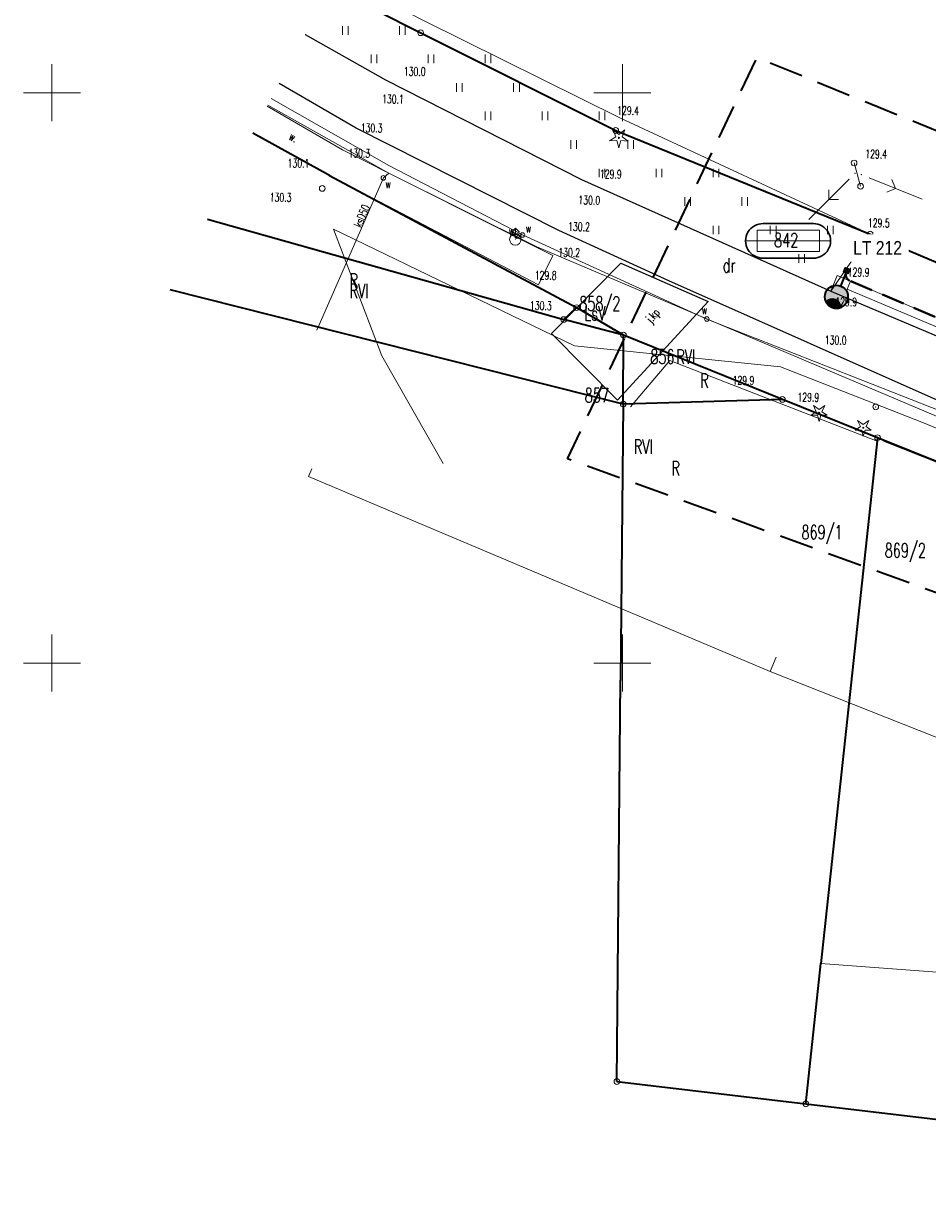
# Model space of a CAD drawing. Header units: metres. Extents: x 6496648 to 6497944, y 5962794 to 5963351.
# Tile 4 of 91: x 6496648 to 6496727, y 5963153 to 5963256. Entities that reach past the tile are written whole.
import ezdxf
from ezdxf.entities.mleader import LeaderData, LeaderLine
from ezdxf.math import Vec2, Vec3

# ---------------------------------------------------------------- set-up
doc = ezdxf.new("R2010")
doc.units = ezdxf.units.M
doc.header["$MEASUREMENT"] = 0
doc.linetypes.add('L_0_04', pattern=[1.5, 1, -0.5])
doc.layers.get('0').update_dxf_attribs({"color": 8, "linetype": 'CONTINUOUS', "lineweight": 13})
doc.layers.get('DEFPOINTS').update_dxf_attribs({"linetype": 'CONTINUOUS', "lineweight": 0})
for name, color, linetype, lineweight in [('209_OPIS_KONTURU_KLASYFIKACYJNEGO', 8, 'CONTINUOUS', 13), ('210_OZNACZENIE_UzYTKU', 8, 'CONTINUOUS', 13), ('211_NR_DZIAlKI', 7, 'CONTINUOUS', 25), ('217_GRANICA_KONTURU_KLASYFIKCYJNEGO', 8, 'CONTINUOUS', 13), ('218_GRANICA_UzYTKU', 8, 'CONTINUOUS', 13), ('219_LINIA_GRANICY', 3, 'CONTINUOUS', 35), ('drzewo_iglaste__punkt_', 8, 'CONTINUOUS', 13), ('E_działki', 96, 'CONTINUOUS', 30), ('E_proj_opisy_ośw.', 7, 'CONTINUOUS', 13), ('E_proj_ośw_latarnia', 1, 'CONTINUOUS', 35), ('E_proj_ośw_linia_obw. 200', 1, 'L_0_04', 40), ('hydrant__punkt_', 5, 'CONTINUOUS', 13), ('JEZDNIA__POWIERZCHNIA_', 8, 'CONTINUOUS', 25), ('KIERUNEK_LINI_NAPOWIETRZNEJ', 1, 'CONTINUOUS', 13), ('OGRODZENIE_TRWAlE__LINIA_', 8, 'CONTINUOUS', 13), ('PRZEWoD_KANALIZACYJNY__LINIA_', 36, 'CONTINUOUS', 13), ('PRZEWoD_KANALIZACYJNY__LINIA__ATR1', 36, 'CONTINUOUS', 13), ('PRZEWoD_TELEKOMUNIKACYJNY__LINIA_', 30, 'CONTINUOUS', 13), ('PRZEWoD_WODOCIaGOWY__LINIA_', 5, 'CONTINUOUS', 13), ('PRZEWoD_WODOCIaGOWY__LINIA__ATR1', 5, 'CONTINUOUS', 13), ('PUNKT_WYSOKOsCIOWY_NATURALNY_ATR2', 8, 'CONTINUOUS', 13), ('RoW_PRZYDROzNY__POWIERZCHNIA_', 8, 'CONTINUOUS', 13), ('RoW_PRZYDROzNY__POWIERZCHNIA__ATR17', 8, 'CONTINUOUS', 13), ('siatka', 8, 'CONTINUOUS', 13), ('slup__punkt_', 8, 'CONTINUOUS', 13), ('SlUP_laCZONY__LINIA_', 1, 'CONTINUOUS', 13), ('slup_laczony__linia____symbol', 1, 'CONTINUOUS', 13), ('TRAWNIK__POWIERZCHNIA_', 8, 'CONTINUOUS', 13), ('trawnik__powierzchnia____symbol', 8, 'CONTINUOUS', 13), ('ZAKRES', 190, 'L_0_04', 35), ('zasuwa___siec_kanalizacyjna__punkt_', 36, 'CONTINUOUS', 13), ('ZASUWA___SIEC_KANALIZACYJNA__PUNKT__ATR17', 36, 'CONTINUOUS', 13), ('zasuwa___siec_wodociagowa__punkt_', 5, 'CONTINUOUS', 13), ('ZASUWA___SIEC_WODOCIaGOWA__PUNKT__ATR17', 5, 'CONTINUOUS', 13), ('ZYWOPLOT', 8, 'CONTINUOUS', 13)]:
    doc.layers.add(name, color=color, linetype=linetype, lineweight=lineweight)
doc.layers.add('E_pomocnicza', color=3, linetype='CONTINUOUS', lineweight=13, plot=False)
doc.styles.add('Narrow', font='ARIALN.TTF', dxfattribs={"height": 2})
doc.styles.get("Standard").update_dxf_attribs({"font": 'simplex.shx'})

# ---------------------------------------------------------------- blocks, each defined once
blk = doc.blocks.new('DIG')
at = {"color": 0, "linetype": 'Continuous', "lineweight": 18, "flags": 128}
blk.add_lwpolyline([(-1, 1.3), (0, 0.6), (1, 1.3), (0.5, 0.2), (1.4, -0.4), (0.3, -0.4), (0, -1.5), (-0.3, -0.4), (-1.4, -0.4), (-0.5, 0.2), (-1, 1.3)], dxfattribs=at)
at = {"color": 0, "linetype": 'Continuous', "lineweight": 18}
blk.add_circle((0, 0), 0.1, dxfattribs=at)
blk = doc.blocks.new('PNN')
at = {"color": 0, "linetype": 'Continuous', "lineweight": 18, "flags": 128}
for points in [[(1.5, 0), (11.5, 0)], [(5.3, -1.2), (6.5, 0), (5.3, 1.2)]]:
    blk.add_lwpolyline(points, dxfattribs=at)
blk = doc.blocks.new('BUIB04_01')
at = {"color": 0, "linetype": 'Continuous', "lineweight": 18}
blk.add_circle((0, 0), 0.5, dxfattribs=at)
blk = doc.blocks.new('GRT')
at = {"color": 0, "linetype": 'Continuous', "lineweight": 18}
blk.add_circle((0, 0), 0.5, dxfattribs=at)
blk = doc.blocks.new('GRO')
at = {"color": 0, "linetype": 'Continuous', "lineweight": 13}
blk.add_circle((0, 0), 0.1, dxfattribs=at)
blk = doc.blocks.new('A$C5E955987')
at = {"layer": 'E_proj_ośw_latarnia'}
h = blk.add_hatch(color=7, dxfattribs=at)
h.dxf.hatch_style = 1
h.paths.add_polyline_path([(3.22, 1.82, 1), (3.41, 1.89, 1)], flags=0)
h.paths.add_polyline_path([(3.2, 1.61), (3.57, 1.74), (3.43, 2.11), (3.06, 1.98)])
h.paths.add_polyline_path([(3.22, 1.82, -1), (3.41, 1.89, -1)], flags=16)
h.paths.add_polyline_path([(0.07, 1.38, -0.683546), (0.56, 0.11, 0.679532), (1.95, 1.36, 0.687575)])
blk.add_hatch(color=256, dxfattribs=at).paths.add_polyline_path([(0.07, 1.38, 0.389707), (0.56, 0.11), (0.56, 0.11, 0.683546)])
h = blk.add_hatch(color=7, dxfattribs=at)
h.dxf.hatch_style = 1
h.paths.add_polyline_path([(3.22, 1.82, 1), (3.41, 1.89, 1)])
blk.add_lwpolyline([(3.57, 1.74), (3.2, 1.61), (3.06, 1.98), (3.43, 2.11)], close=True, dxfattribs=at)
blk.add_lwpolyline([(0.07, 1.38, 0.389707), (0.56, 0.11), (0.56, 0.11, 0.683546)], format="xyb", close=True, dxfattribs=at)
at = {"layer": 'E_proj_ośw_latarnia', "flags": 128}
blk.add_lwpolyline([(3.13, 1.79), (1.95, 1.36)], dxfattribs=at)
at = {"layer": 'E_proj_ośw_latarnia'}
for centre, radius in [((1.01, 1.01), 1.01), ((3.32, 1.86), 0.0984)]:
    blk.add_circle(centre, radius, dxfattribs=at)
blk = doc.blocks.new('*U21')
at = {"linetype": 'Continuous', "flags": 128}
blk.add_lwpolyline([(0.393, -1.118, -1.023376), (0.393, 1.118), (3.637, 1.118, -1.000213), (3.637, -1.118)], format="xyb", close=True, dxfattribs=at)
at = {"layer": 'E_pomocnicza', "color": 7, "lineweight": 0, "flags": 128}
for points in [[(-0.734, 0), (4.755, 0)], [(0, 0.696), (0, -0.696), (4.03, -0.696), (4.03, 0.696), (0, 0.696)]]:
    blk.add_lwpolyline(points, dxfattribs=at)
blk = doc.blocks.new('_None')

msp = doc.modelspace()

# ---------------------------------------------------------------- linework, layer by layer
at = {"layer": '217_GRANICA_KONTURU_KLASYFIKCYJNEGO', "flags": 128}
for points in [[(6496674.38, 5963259.28), (6496682.32, 5963255.26)], [(6496682.32, 5963255.26), (6496699.42, 5963246.69)], [(6496674.32, 5963242.75), (6496667.61, 5963246.46)], [(6496699.42, 5963246.69), (6496721.72, 5963237.61)], [(6496695.99, 5963231.16), (6496674.32, 5963242.75)], [(6496663.62, 5963238.91), (6496694.86, 5963230.11)], [(6496721.72, 5963237.61), (6496739.93, 5963229.89)], [(6496660.35, 5963232.72), (6496700.08, 5963222.71)], [(6496694.86, 5963230.11), (6496695.99, 5963231.16)], [(6496700.09, 5963228.76), (6496695.99, 5963231.16)], [(6496694.86, 5963230.11), (6496700.09, 5963228.76)], [(6496700.08, 5963222.71), (6496700.09, 5963228.76)], [(6496714.03, 5963223.11), (6496700.09, 5963228.76)], [(6496700.08, 5963222.71), (6496699.85, 5963198.51)], [(6496700.08, 5963222.71), (6496714.03, 5963223.11)], [(6496722.37, 5963219.76), (6496714.03, 5963223.11)], [(6496717.4, 5963173.67), (6496722.37, 5963219.76)], [(6496699.85, 5963198.51), (6496699.52, 5963163.32)], [(6496716.08, 5963161.36), (6496717.4, 5963173.67)], [(6496699.52, 5963163.32), (6496716.08, 5963161.36)]]:
    msp.add_lwpolyline(points, dxfattribs=at)
at = {"layer": '218_GRANICA_UzYTKU', "flags": 128}
for points in [[(6496682.32, 5963255.26), (6496674.38, 5963259.28)], [(6496699.42, 5963246.69), (6496682.32, 5963255.26)], [(6496674.32, 5963242.75), (6496667.61, 5963246.46)], [(6496721.72, 5963237.61), (6496699.42, 5963246.69)], [(6496695.99, 5963231.16), (6496674.32, 5963242.75)], [(6496663.62, 5963238.91), (6496694.86, 5963230.11)], [(6496739.93, 5963229.89), (6496721.72, 5963237.61)], [(6496660.35, 5963232.72), (6496700.08, 5963222.71)], [(6496694.86, 5963230.11), (6496695.99, 5963231.16)], [(6496700.09, 5963228.76), (6496695.99, 5963231.16)], [(6496694.86, 5963230.11), (6496700.09, 5963228.76)], [(6496700.08, 5963222.71), (6496700.09, 5963228.76)], [(6496714.03, 5963223.11), (6496700.09, 5963228.76)], [(6496700.08, 5963222.71), (6496699.85, 5963198.51)], [(6496700.08, 5963222.71), (6496714.03, 5963223.11)], [(6496722.37, 5963219.76), (6496714.03, 5963223.11)], [(6496722.37, 5963219.76), (6496717.4, 5963173.67)], [(6496756.08, 5963206.19), (6496722.37, 5963219.76)], [(6496699.85, 5963198.51), (6496699.52, 5963163.32)], [(6496716.08, 5963161.36), (6496717.4, 5963173.67)], [(6496717.4, 5963173.67), (6496738.55, 5963172.08)], [(6496699.52, 5963163.32), (6496716.08, 5963161.36)]]:
    msp.add_lwpolyline(points, dxfattribs=at)
at = {"layer": '219_LINIA_GRANICY', "flags": 128}
for points in [[(6496674.38, 5963259.28), (6496682.32, 5963255.26)], [(6496682.32, 5963255.26), (6496699.42, 5963246.69)], [(6496674.32, 5963242.75), (6496667.61, 5963246.46)], [(6496699.42, 5963246.69), (6496721.72, 5963237.61)], [(6496674.32, 5963242.75), (6496695.99, 5963231.16)], [(6496663.62, 5963238.91), (6496694.86, 5963230.11)], [(6496721.72, 5963237.61), (6496739.93, 5963229.89)], [(6496700.08, 5963222.71), (6496660.35, 5963232.72)], [(6496694.86, 5963230.11), (6496695.99, 5963231.16)], [(6496700.09, 5963228.76), (6496695.99, 5963231.16)], [(6496700.09, 5963228.76), (6496694.86, 5963230.11)], [(6496700.08, 5963222.71), (6496700.09, 5963228.76)], [(6496714.03, 5963223.11), (6496700.09, 5963228.76)], [(6496700.08, 5963222.71), (6496699.85, 5963198.51)], [(6496714.03, 5963223.11), (6496700.08, 5963222.71)], [(6496722.37, 5963219.76), (6496714.03, 5963223.11)], [(6496722.37, 5963219.76), (6496717.4, 5963173.67)], [(6496756.08, 5963206.19), (6496722.37, 5963219.76)], [(6496699.52, 5963163.32), (6496699.85, 5963198.51)], [(6496716.08, 5963161.36), (6496717.4, 5963173.67)], [(6496699.52, 5963163.32), (6496716.08, 5963161.36)], [(6496716.08, 5963161.36), (6496748.68, 5963157.5)]]:
    msp.add_lwpolyline(points, dxfattribs=at)
at = {"layer": 'DEFPOINTS', "linetype": 'Continuous'}
for points in [[(6496718.27, 5963232.59), (6496718.82, 5963233.99)], [(6497088.04, 5963087.57), (6497060.05, 5963098.83), (6497042.3, 5963105.91), (6497018.38, 5963115.11), (6496987.88, 5963126.75), (6496948.56, 5963142.25), (6496913.72, 5963155.87), (6496877.69, 5963170.07), (6496842.01, 5963184.2), (6496806.21, 5963198.27), (6496777.12, 5963209.77), (6496767.44, 5963213.65), (6496738.46, 5963225.7), (6496718.82, 5963233.99)], [(6496806.7, 5963197.29), (6496760.21, 5963215.69), (6496760.72, 5963216.97), (6496760.21, 5963215.69), (6496719.72, 5963232.79), (6496720.01, 5963233.48)], [(6496805.95, 5963162.44), (6496759.46, 5963180.85), (6496759.96, 5963182.12), (6496759.46, 5963180.85), (6496712.97, 5963199.25), (6496713.48, 5963200.53), (6496712.97, 5963199.25), (6496672.48, 5963216.35), (6496672.78, 5963217.04)]]:
    msp.add_lwpolyline(points, dxfattribs=at)
at = {"layer": 'drzewo_iglaste__punkt_', "flags": 128}
for points in [[(6496699.42, 5963246.14), (6496699.2, 5963246.75)], [(6496699.2, 5963246.75), (6496699.7, 5963246.34)], [(6496699.7, 5963246.34), (6496700.22, 5963246.74)], [(6496700.22, 5963246.74), (6496699.98, 5963246.13)], [(6496698.87, 5963245.78), (6496699.42, 5963246.14)], [(6496699.52, 5963245.8), (6496698.87, 5963245.78)], [(6496699.69, 5963245.17), (6496699.52, 5963245.8)], [(6496699.87, 5963245.8), (6496699.69, 5963245.17)], [(6496700.52, 5963245.76), (6496699.87, 5963245.8)], [(6496699.98, 5963246.13), (6496700.52, 5963245.76)]]:
    msp.add_lwpolyline(points, dxfattribs=at)
at = {"layer": 'drzewo_iglaste__punkt_'}
msp.add_circle((6496699.7, 5963246.04), 0.05, dxfattribs=at)
for p in [(6496717.25, 5963221.94, 130.27), (6496721.12, 5963220.63, 129.52)]:
    msp.add_point(p, dxfattribs=at)
at = {"layer": 'E_proj_ośw_linia_obw. 200', "ltscale": 2}
msp.add_lwpolyline([(6496806.5, 5963198.15), (6496777.12, 5963209.77), (6496767.44, 5963213.65), (6496761.01, 5963216.32, -0.384905), (6496760.79, 5963217.16, -0.357019), (6496760.05, 5963216.71), (6496738.46, 5963225.7), (6496719.92, 5963233.52, -0.426566), (6496719.67, 5963234.4, -1.422758)], format="xyb", dxfattribs=at)
at = {"layer": 'hydrant__punkt_', "flags": 128}
for points in [[(6496690.62, 5963238.14), (6496690.27, 5963237.79)], [(6496690.62, 5963237.64), (6496690.62, 5963238.14)], [(6496690.62, 5963238.14), (6496690.97, 5963237.79)]]:
    msp.add_lwpolyline(points, dxfattribs=at)
at = {"layer": 'hydrant__punkt_'}
msp.add_circle((6496690.62, 5963237.14), 0.5, dxfattribs=at)
at = {"layer": 'JEZDNIA__POWIERZCHNIA_', "flags": 128}
for points in [[(6496672.18, 5963255.1), (6496679.24, 5963251.14), (6496696.42, 5963242.4), (6496718.27, 5963232.59), (6496757.55, 5963216.01), (6496766.89, 5963212.25)], [(6496773.11, 5963209.74), (6496774.89, 5963207.29), (6496774.9, 5963203.5), (6496755.11, 5963211.33), (6496728.65, 5963222.58), (6496704.07, 5963233.51), (6496694.42, 5963237.93), (6496676.66, 5963246.9), (6496669.91, 5963250.82)], [(6496707.51, 5963231.69), (6496699.58, 5963223.05), (6496693.8, 5963228.9), (6496699.88, 5963235.07), (6496707.51, 5963231.69)]]:
    msp.add_lwpolyline(points, dxfattribs=at)
at = {"layer": 'KIERUNEK_LINI_NAPOWIETRZNEJ'}
for p in [(6496720.4, 5963242.94), (6496720.94, 5963242.82)]:
    msp.add_point(p, dxfattribs=at)
at = {"layer": 'OGRODZENIE_TRWAlE__LINIA_', "flags": 128}
msp.add_lwpolyline([(6496700.72, 5963222.46), (6496704.15, 5963226.52), (6496722.34, 5963219.45)], dxfattribs=at)
at = {"layer": 'PRZEWoD_KANALIZACYJNY__LINIA_', "flags": 128}
for points in [[(6496668.91, 5963248.92), (6496679.54, 5963242.96)], [(6496679.54, 5963242.96), (6496679.05, 5963242.53), (6496676.01, 5963235.59), (6496673.22, 5963229.18)], [(6496774.9, 5963202.73), (6496752.44, 5963211.61), (6496734.69, 5963218.61), (6496692.49, 5963236.5), (6496679.54, 5963242.96)]]:
    msp.add_lwpolyline(points, dxfattribs=at)
at = {"layer": 'PRZEWoD_TELEKOMUNIKACYJNY__LINIA_', "flags": 128}
msp.add_lwpolyline([(6496771.49, 5963202.48), (6496747.55, 5963212.35), (6496726.24, 5963221.11), (6496713.87, 5963225.96), (6496695.81, 5963227.81), (6496674.69, 5963238.03), (6496678.91, 5963226.93), (6496684.28, 5963217.5)], dxfattribs=at)
at = {"layer": 'PRZEWoD_WODOCIaGOWY__LINIA_', "flags": 128}
for points in [[(6496679.52, 5963243.61), (6496669.21, 5963249.49)], [(6496679.52, 5963243.61), (6496691.25, 5963237.53), (6496707.4, 5963230.16), (6496734.74, 5963219.39), (6496752.72, 5963212.06), (6496774.9, 5963203.29)], [(6496691.25, 5963237.53), (6496690.77, 5963237.44), (6496690.62, 5963237.14)]]:
    msp.add_lwpolyline(points, dxfattribs=at)
at = {"layer": 'RoW_PRZYDROzNY__POWIERZCHNIA_', "flags": 128}
msp.add_lwpolyline([(6496668.86, 5963248.83), (6496675.47, 5963244.98), (6496693.9, 5963235.73), (6496692.65, 5963233.15), (6496674.32, 5963242.75)], dxfattribs=at)
at = {"layer": 'siatka', "flags": 128}
for points in [[(6496650, 5963247.5), (6496650, 5963252.5)], [(6496700, 5963247.5), (6496700, 5963252.5)], [(6496647.5, 5963250), (6496652.5, 5963250)], [(6496697.5, 5963250), (6496702.5, 5963250)], [(6496650, 5963197.5), (6496650, 5963202.5)], [(6496700, 5963197.5), (6496700, 5963202.5)], [(6496647.5, 5963200), (6496652.5, 5963200)], [(6496697.5, 5963200), (6496702.5, 5963200)]]:
    msp.add_lwpolyline(points, dxfattribs=at)
at = {"layer": 'slup__punkt_'}
msp.add_circle((6496673.69, 5963241.61), 0.25, dxfattribs=at)
msp.add_point((6496722.21, 5963222.46, 129.7), dxfattribs=at)
at = {"layer": 'SlUP_laCZONY__LINIA_', "flags": 128}
msp.add_lwpolyline([(6496720.88, 5963241.8), (6496720.31, 5963243.84)], dxfattribs=at)
msp.add_lwpolyline([(6496720.88, 5963241.8), (6496720.31, 5963243.84)], dxfattribs=at)
at = {"layer": 'slup_laczony__linia____symbol'}
for centre in [(6496720.31, 5963243.84), (6496720.88, 5963241.8)]:
    msp.add_circle(centre, 0.25, dxfattribs=at)
at = {"layer": 'TRAWNIK__POWIERZCHNIA_', "flags": 128}
msp.add_lwpolyline([(6496674.91, 5963260.28), (6496682.62, 5963256.29), (6496699.84, 5963247.77), (6496721.73, 5963237.61), (6496718.27, 5963232.59), (6496696.42, 5963242.4), (6496679.24, 5963251.14), (6496672.18, 5963255.1)], dxfattribs=at)
at = {"layer": 'trawnik__powierzchnia____symbol', "flags": 128}
for points in [[(6496675.47, 5963255.09), (6496675.47, 5963255.84)], [(6496675.97, 5963255.09), (6496675.97, 5963255.84)], [(6496680.47, 5963255.09), (6496680.47, 5963255.84)], [(6496680.97, 5963255.09), (6496680.97, 5963255.84)], [(6496677.97, 5963252.59), (6496677.97, 5963253.34)], [(6496678.47, 5963252.59), (6496678.47, 5963253.34)], [(6496682.97, 5963252.59), (6496682.97, 5963253.34)], [(6496683.47, 5963252.59), (6496683.47, 5963253.34)], [(6496687.97, 5963252.59), (6496687.97, 5963253.34)], [(6496688.47, 5963252.59), (6496688.47, 5963253.34)], [(6496685.47, 5963250.09), (6496685.47, 5963250.84)], [(6496685.97, 5963250.09), (6496685.97, 5963250.84)], [(6496690.47, 5963250.09), (6496690.47, 5963250.84)], [(6496690.97, 5963250.09), (6496690.97, 5963250.84)], [(6496687.97, 5963247.59), (6496687.97, 5963248.34)], [(6496688.47, 5963247.59), (6496688.47, 5963248.34)], [(6496692.97, 5963247.59), (6496692.97, 5963248.34)], [(6496693.47, 5963247.59), (6496693.47, 5963248.34)], [(6496697.97, 5963247.59), (6496697.97, 5963248.34)], [(6496698.47, 5963247.59), (6496698.47, 5963248.34)], [(6496695.47, 5963245.09), (6496695.47, 5963245.84)], [(6496695.97, 5963245.09), (6496695.97, 5963245.84)], [(6496700.47, 5963245.09), (6496700.47, 5963245.84)], [(6496700.97, 5963245.09), (6496700.97, 5963245.84)], [(6496697.97, 5963242.59), (6496697.97, 5963243.34)], [(6496698.47, 5963242.59), (6496698.47, 5963243.34)], [(6496702.97, 5963242.59), (6496702.97, 5963243.34)], [(6496703.47, 5963242.59), (6496703.47, 5963243.34)], [(6496707.97, 5963242.59), (6496707.97, 5963243.34)], [(6496708.47, 5963242.59), (6496708.47, 5963243.34)], [(6496705.47, 5963240.09), (6496705.47, 5963240.84)], [(6496705.97, 5963240.09), (6496705.97, 5963240.84)], [(6496710.47, 5963240.09), (6496710.47, 5963240.84)], [(6496710.97, 5963240.09), (6496710.97, 5963240.84)], [(6496707.97, 5963237.59), (6496707.97, 5963238.34)], [(6496708.47, 5963237.59), (6496708.47, 5963238.34)], [(6496712.97, 5963237.59), (6496712.97, 5963238.34)], [(6496713.47, 5963237.59), (6496713.47, 5963238.34)], [(6496717.97, 5963237.59), (6496717.97, 5963238.34)], [(6496718.47, 5963237.59), (6496718.47, 5963238.34)], [(6496715.47, 5963235.09), (6496715.47, 5963235.84)], [(6496715.97, 5963235.09), (6496715.97, 5963235.84)]]:
    msp.add_lwpolyline(points, dxfattribs=at)
at = {"layer": 'ZAKRES', "ltscale": 3, "flags": 128}
msp.add_lwpolyline([(6497692.5, 5963219.5), (6497716, 5963186.5), (6497672.2, 5963172.1), (6497502, 5963111.8), (6497349, 5963052), (6497312.6, 5963038.4), (6497228.6, 5963030.4), (6497133.5, 5963045.2), (6496948.4, 5963119.5), (6496936.6, 5963083.2), (6496927.9, 5963075.7), (6496873, 5963095.9), (6496849.7, 5963104.2), (6496824.8, 5963105.1), (6496784.8, 5963107.4), (6496786.6, 5963174.3), (6496788.5, 5963184), (6496695.2, 5963217.9), (6496711.8, 5963253.1), (6496961, 5963151.5), (6497143.1, 5963082.8), (6497228.1, 5963066.8), (6497302.3, 5963072), (6497492.1, 5963142.6)], close=True, dxfattribs=at)
at = {"layer": 'zasuwa___siec_kanalizacyjna__punkt_'}
msp.add_circle((6496679.05, 5963242.53), 0.2, dxfattribs=at)
at = {"layer": 'zasuwa___siec_wodociagowa__punkt_'}
for centre in [(6496690.77, 5963237.44), (6496691.25, 5963237.53), (6496707.4, 5963230.16)]:
    msp.add_circle(centre, 0.2, dxfattribs=at)
at = {"layer": 'ZYWOPLOT', "flags": 128}
msp.add_lwpolyline([(6496722.89, 5963219.45), (6496747.87, 5963209.56)], dxfattribs=at)

# ---------------------------------------------------------------- block references
at = {"xscale": 0.5, "yscale": 0.5, "zscale": 0.5}
for name, p in [('GRT', (6496682.32, 5963255.26)), ('GRT', (6496699.42, 5963246.69)), ('GRO', (6496674.32, 5963242.75)), ('GRT', (6496721.72, 5963237.61)), ('GRT', (6496695.99, 5963231.16)), ('GRT', (6496694.86, 5963230.11)), ('GRT', (6496700.09, 5963228.76)), ('GRT', (6496700.08, 5963222.71)), ('GRT', (6496714.03, 5963223.11)), ('GRT', (6496722.37, 5963219.76)), ('GRO', (6496699.85, 5963198.51)), ('GRO', (6496717.4, 5963173.67)), ('GRT', (6496699.52, 5963163.32)), ('GRT', (6496716.08, 5963161.36))]:
    msp.add_blockref(name, p, dxfattribs=at)
at = {"layer": 'drzewo_iglaste__punkt_', "xscale": 0.5, "yscale": 0.5, "zscale": 0.5}
for p in [(6496717.25, 5963221.94), (6496721.12, 5963220.63)]:
    msp.add_blockref('DIG', p, dxfattribs=at)
at = {"layer": 'E_działki', "xscale": 1.353559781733, "yscale": 1.353559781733, "zscale": 1.353559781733}
msp.add_blockref('*U21', (6496711.82, 5963237.01), dxfattribs=at)
at = {"layer": 'E_proj_ośw_latarnia', "rotation": 48.263257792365}
msp.add_blockref('A$C5E955987', (6496718.85, 5963230.69), dxfattribs=at)
at = {"layer": 'KIERUNEK_LINI_NAPOWIETRZNEJ', "xscale": 0.5, "yscale": 0.5, "zscale": 0.5}
for p, rotation in [((6496720.4, 5963242.94), 225), ((6496720.94, 5963242.82), 338)]:
    msp.add_blockref('PNN', p, dxfattribs=dict(at, rotation=rotation))
at = {"layer": 'slup__punkt_', "xscale": 0.5, "yscale": 0.5, "zscale": 0.5}
msp.add_blockref('BUIB04_01', (6496722.21, 5963222.46), dxfattribs=at)

# ---------------------------------------------------------------- texts
at = {"layer": '209_OPIS_KONTURU_KLASYFIKACYJNEGO', "width": 0.66}
for s, p in [('RVI', (6496676.08, 5963232)), ('LsV', (6496696.67, 5963230.03)), ('RVI', (6496704.72, 5963226.24)), ('RVI', (6496701, 5963218.35))]:
    msp.add_text(s, height=1.25, dxfattribs=at).set_placement(p)
at = {"layer": '210_OZNACZENIE_UzYTKU', "width": 0.66}
for s, p in [('dr', (6496708.8, 5963234.25)), ('R', (6496676.08, 5963232.9)), ('Ls', (6496696.67, 5963230.03)), ('R', (6496706.82, 5963224.14)), ('R', (6496704.3, 5963216.45))]:
    msp.add_text(s, height=1.25, dxfattribs=at).set_placement(p)
at = {"layer": '211_NR_DZIAlKI', "width": 0.66}
for s, p in [('842', (6496713.3, 5963236.45)), ('858/2', (6496696.22, 5963230.89)), ('856', (6496702.45, 5963226.24)), ('857', (6496696.7, 5963222.85)), ('869/1', (6496715.7, 5963210.85)), ('869/2', (6496723, 5963209.25))]:
    msp.add_text(s, height=1.25, dxfattribs=at).set_placement(p)
at = {"layer": 'JEZDNIA__POWIERZCHNIA_', "width": 0.7}
msp.add_text('j.kp', height=0.75, rotation=48.4, dxfattribs=at).set_placement((6496702.52, 5963229.74))
at = {"layer": 'PRZEWoD_KANALIZACYJNY__LINIA__ATR1', "width": 0.66}
msp.add_text('ksD50', height=0.75, rotation=67, dxfattribs=at).set_placement((6496677.12, 5963238.12))
at = {"layer": 'PRZEWoD_WODOCIaGOWY__LINIA__ATR1', "width": 0.66}
msp.add_text('w', height=0.75, rotation=63.4, dxfattribs=at).set_placement((6496690.66, 5963237.22))
at = {"layer": 'PUNKT_WYSOKOsCIOWY_NATURALNY_ATR2', "width": 0.66}
for s, rotation, p in [('130.0', 359.2, (6496680.84, 5963251.5)), ('130.1', 359.2, (6496678.93, 5963249.08)), ('129.4', 359.2, (6496699.54, 5963248.07)), ('130.3', 359.1, (6496677.06, 5963246.55)), ('130.3', 359.1, (6496677.06, 5963246.55)), ('130.3', 359.3, (6496675.98, 5963244.33)), ('129.4', 359.2, (6496721.29, 5963244.26)), ('130.1', 359.2, (6496670.65, 5963243.46)), ('129.9', 359.2, (6496698.03, 5963242.5)), ('130.3', 359.1, (6496669.08, 5963240.47)), ('130.0', 359.2, (6496696.14, 5963240.22)), ('130.2', 359.2, (6496695.24, 5963237.89)), ('129.5', 359.2, (6496721.52, 5963238.22)), ('130.2', 359.2, (6496694.38, 5963235.63)), ('129.8', 359.2, (6496692.32, 5963233.63)), ('129.9', 359.2, (6496719.75, 5963233.9)), ('129.9', 359.2, (6496718.66, 5963231.3)), ('129.9', 359.2, (6496718.66, 5963231.3)), ('130.3', 359.1, (6496691.89, 5963230.97)), ('130.0', 359.2, (6496717.74, 5963227.95)), ('129.9', 359.2, (6496709.66, 5963224.42)), ('129.9', 359.2, (6496715.34, 5963222.94))]:
    msp.add_text(s, height=0.75, rotation=rotation, dxfattribs=at).set_placement(p)
at = {"layer": 'RoW_PRZYDROzNY__POWIERZCHNIA__ATR17', "width": 0.66}
msp.add_text('w.', height=0.75, rotation=331.1, dxfattribs=at).set_placement((6496670.69, 5963245.93))
at = {"layer": 'ZASUWA___SIEC_KANALIZACYJNA__PUNKT__ATR17', "width": 0.66}
msp.add_text('w', height=0.75, dxfattribs=at).set_placement((6496679.24, 5963241.62))
at = {"layer": 'ZASUWA___SIEC_WODOCIaGOWA__PUNKT__ATR17', "width": 0.66}
for p in [(6496690.05, 5963237.52), (6496691.53, 5963237.75), (6496706.96, 5963230.58)]:
    msp.add_text('w', height=0.75, dxfattribs=at).set_placement(p)

# ---------------------------------------------------------------- next in the draw order: leaders
at = {"layer": 'E_proj_opisy_ośw.', "color": 10}
ml = msp.add_multileader_mtext('Standard', dxfattribs=at)
ml.set_content('\\A1;LT 212', color=10, style='Narrow')
ml.set_leader_properties(color=256)
ml.set_arrow_properties(name='NONE')
ml.build(insert=Vec2(0, 0))
ml.multileader.update_dxf_attribs({"leader_type": 0, "has_dogleg": 0, "has_text_frame": 1, "text_left_attachment_type": 3, "dogleg_length": 0.36, "arrow_head_size": 0, "scale": 0.7})
ctx = ml.context
ctx.base_point, ctx.scale, ctx.char_height, ctx.arrow_head_size, ctx.landing_gap_size, ctx.plane_origin = Vec3(6496719.81, 5963236.4), 0.7, 1.2, 0, 0.42, Vec3(6497570.01, 5963133.16)
ctx.left_attachment = 3
ctx.mtext.insert, ctx.mtext.line_spacing_factor, ctx.mtext.flow_direction = Vec3(6496720.23, 5963237), 0.266667, 5
ctx.mtext.has_bg_fill, ctx.mtext.bg_color, ctx.mtext.bg_scale_factor, ctx.mtext.bg_transparency, ctx.mtext.use_window_bg_color = 1, -1073741824, 1.5, 0, 1

doc.saveas('drawing.dxf')
